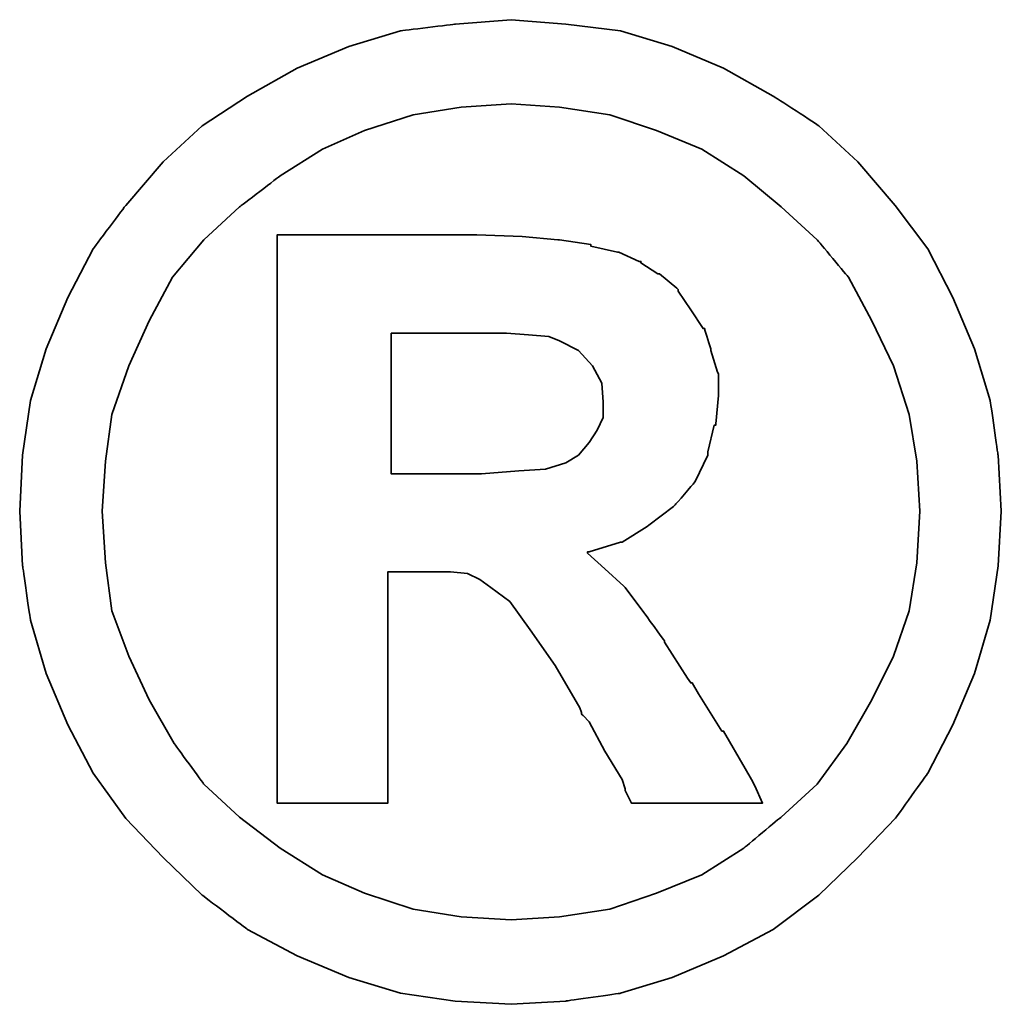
# Model space of a CAD drawing. Header units: millimetres. Extents: x 38 to 413, y 462 to 591.
# Tile 47 of 50: x 347.323 to 348.143, y 502.152 to 502.975. Entities that reach past the tile are written whole.
import ezdxf

# ---------------------------------------------------------------- set-up
doc = ezdxf.new("R2010")
doc.units = ezdxf.units.MM
doc.layers.add('DIM', color=4, linetype='CONTINUOUS')
doc.layers.add('layer 1', color=7, linetype='CONTINUOUS')

# ---------------------------------------------------------------- blocks, each defined once
blk = doc.blocks.new('TBI MOTION logo(完整正式版)')
at = {"layer": 'layer 1', "color": 22, "lineweight": 35}
for points, knots in [([(81.20634, 4.98624), (81.20634, 4.98624), (81.18649, 5.32862), (81.18649, 5.32862), (81.18649, 5.32862), (81.18649, 5.32862), (81.13886, 5.66206), (81.13886, 5.66206), (81.13886, 5.66206), (81.13886, 5.66206), (81.04359, 5.97764), (81.04359, 5.97764), (81.04359, 5.97764), (81.04359, 5.97764), (80.91061, 6.29124), (80.91061, 6.29124), (80.91061, 6.29124), (80.91061, 6.29124), (80.75778, 6.58697), (80.75778, 6.58697), (80.75778, 6.58697), (80.75778, 6.58697), (80.5593, 6.85294), (80.5593, 6.85294), (80.5593, 6.85294), (80.5593, 6.85294), (80.33105, 7.1189), (80.33105, 7.1189), (80.33105, 7.1189), (80.33105, 7.1189), (80.09287, 7.33921), (80.09287, 7.33921), (80.09287, 7.33921), (80.09287, 7.33921), (79.815, 7.51982), (79.815, 7.51982), (79.815, 7.51982), (79.815, 7.51982), (79.51133, 7.69051), (79.51133, 7.69051), (79.51133, 7.69051), (79.51133, 7.69051), (79.19773, 7.8235), (79.19773, 7.8235), (79.19773, 7.8235), (79.19773, 7.8235), (78.88215, 7.91877), (78.88215, 7.91877), (78.88215, 7.91877), (78.88215, 7.91877), (78.54871, 7.95846), (78.54871, 7.95846), (78.54871, 7.95846), (78.54871, 7.95846), (78.21526, 7.98625), (78.21526, 7.98625), (78.21526, 7.98625), (78.21526, 7.98625), (77.87388, 7.95846), (77.87388, 7.95846), (77.87388, 7.95846), (77.87388, 7.95846), (77.54044, 7.91877), (77.54044, 7.91877), (77.54044, 7.91877), (77.54044, 7.91877), (77.22485, 7.8235), (77.22485, 7.8235), (77.22485, 7.8235), (77.22485, 7.8235), (76.91027, 7.69051), (76.91027, 7.69051), (76.91027, 7.69051), (76.91027, 7.69051), (76.6056, 7.51982), (76.6056, 7.51982), (76.6056, 7.51982), (76.6056, 7.51982), (76.32972, 7.33921), (76.32972, 7.33921), (76.32972, 7.33921), (76.32972, 7.33921), (76.09154, 7.1189), (76.09154, 7.1189), (76.09154, 7.1189), (76.09154, 7.1189), (75.86329, 6.85294), (75.86329, 6.85294), (75.86329, 6.85294), (75.86329, 6.85294), (75.66382, 6.58697), (75.66382, 6.58697), (75.66382, 6.58697), (75.66382, 6.58697), (75.51099, 6.29124), (75.51099, 6.29124), (75.51099, 6.29124), (75.51099, 6.29124), (75.37702, 5.97764), (75.37702, 5.97764), (75.37702, 5.97764), (75.37702, 5.97764), (75.28175, 5.66206), (75.28175, 5.66206), (75.28175, 5.66206), (75.28175, 5.66206), (75.23411, 5.32862), (75.23411, 5.32862), (75.23411, 5.32862), (75.23411, 5.32862), (75.21625, 4.98624), (75.21625, 4.98624), (75.21625, 4.98624), (75.21625, 4.98624), (75.23411, 4.6528), (75.23411, 4.6528), (75.23411, 4.6528), (75.23411, 4.6528), (75.28175, 4.32035), (75.28175, 4.32035), (75.28175, 4.32035), (75.28175, 4.32035), (75.37702, 3.99583), (75.37702, 3.99583), (75.37702, 3.99583), (75.37702, 3.99583), (75.51099, 3.68224), (75.51099, 3.68224), (75.51099, 3.68224), (75.51099, 3.68224), (75.66382, 3.38749), (75.66382, 3.38749), (75.66382, 3.38749), (75.66382, 3.38749), (75.86329, 3.10963), (75.86329, 3.10963), (75.86329, 3.10963), (75.86329, 3.10963), (76.09154, 2.87145), (76.09154, 2.87145), (76.09154, 2.87145), (76.09154, 2.87145), (76.32972, 2.6432), (76.32972, 2.6432), (76.32972, 2.6432), (76.32972, 2.6432), (76.6056, 2.43381), (76.6056, 2.43381), (76.6056, 2.43381), (76.6056, 2.43381), (76.91027, 2.27205), (76.91027, 2.27205), (76.91027, 2.27205), (76.91027, 2.27205), (77.22485, 2.13906), (77.22485, 2.13906), (77.22485, 2.13906), (77.22485, 2.13906), (77.54044, 2.0438), (77.54044, 2.0438), (77.54044, 2.0438), (77.54044, 2.0438), (77.87388, 1.99616), (77.87388, 1.99616), (77.87388, 1.99616), (77.87388, 1.99616), (78.21526, 1.97631), (78.21526, 1.97631), (78.21526, 1.97631), (78.21526, 1.97631), (78.54871, 1.99616), (78.54871, 1.99616), (78.54871, 1.99616), (78.54871, 1.99616), (78.88215, 2.0438), (78.88215, 2.0438), (78.88215, 2.0438), (78.88215, 2.0438), (79.19773, 2.13906), (79.19773, 2.13906), (79.19773, 2.13906), (79.19773, 2.13906), (79.51133, 2.27205), (79.51133, 2.27205), (79.51133, 2.27205), (79.51133, 2.27205), (79.815, 2.43381), (79.815, 2.43381), (79.815, 2.43381), (79.815, 2.43381), (80.09287, 2.6432), (80.09287, 2.6432), (80.09287, 2.6432), (80.09287, 2.6432), (80.33105, 2.87145), (80.33105, 2.87145), (80.33105, 2.87145), (80.33105, 2.87145), (80.5593, 3.10963), (80.5593, 3.10963), (80.5593, 3.10963), (80.5593, 3.10963), (80.75778, 3.38749), (80.75778, 3.38749), (80.75778, 3.38749), (80.75778, 3.38749), (80.91061, 3.68224), (80.91061, 3.68224), (80.91061, 3.68224), (80.91061, 3.68224), (81.04359, 3.99583), (81.04359, 3.99583), (81.04359, 3.99583), (81.04359, 3.99583), (81.13886, 4.32035), (81.13886, 4.32035), (81.13886, 4.32035), (81.13886, 4.32035), (81.18649, 4.6528), (81.18649, 4.6528), (81.18649, 4.6528), (81.18649, 4.6528), (81.20634, 4.98624), (81.20634, 4.98624)], [0, 0, 0, 0, 0.0178571, 0.0178571, 0.0178571, 0.0178572, 0.0357143, 0.0357143, 0.0357143, 0.0357143, 0.0535714, 0.0535714, 0.0535714, 0.0535714, 0.0714286, 0.0714286, 0.0714286, 0.0714286, 0.0892857, 0.0892857, 0.0892857, 0.0892857, 0.1071429, 0.1071429, 0.1071429, 0.1071429, 0.125, 0.125, 0.125, 0.125, 0.1428571, 0.1428571, 0.1428571, 0.1428572, 0.1607143, 0.1607143, 0.1607143, 0.1607143, 0.1785714, 0.1785714, 0.1785714, 0.1785714, 0.1964286, 0.1964286, 0.1964286, 0.1964286, 0.2142857, 0.2142857, 0.2142857, 0.2142857, 0.2321429, 0.2321429, 0.2321429, 0.2321429, 0.25, 0.25, 0.25, 0.25, 0.2678571, 0.2678571, 0.2678571, 0.2678572, 0.2857143, 0.2857143, 0.2857143, 0.2857143, 0.3035714, 0.3035714, 0.3035714, 0.3035714, 0.3214286, 0.3214286, 0.3214286, 0.3214286, 0.3392857, 0.3392857, 0.3392857, 0.3392857, 0.3571429, 0.3571429, 0.3571429, 0.3571429, 0.375, 0.375, 0.375, 0.375, 0.3928571, 0.3928571, 0.3928571, 0.3928572, 0.4107143, 0.4107143, 0.4107143, 0.4107143, 0.4285714, 0.4285714, 0.4285714, 0.4285714, 0.4464286, 0.4464286, 0.4464286, 0.4464286, 0.4642857, 0.4642857, 0.4642857, 0.4642857, 0.4821429, 0.4821429, 0.4821429, 0.4821429, 0.5, 0.5, 0.5, 0.5, 0.5178571, 0.5178571, 0.5178571, 0.5178572, 0.5357143, 0.5357143, 0.5357143, 0.5357143, 0.5535714, 0.5535714, 0.5535714, 0.5535714, 0.5714286, 0.5714286, 0.5714286, 0.5714286, 0.5892857, 0.5892857, 0.5892857, 0.5892857, 0.6071429, 0.6071429, 0.6071429, 0.6071429, 0.625, 0.625, 0.625, 0.625, 0.6428571, 0.6428571, 0.6428571, 0.6428572, 0.6607143, 0.6607143, 0.6607143, 0.6607143, 0.6785714, 0.6785714, 0.6785714, 0.6785714, 0.6964286, 0.6964286, 0.6964286, 0.6964286, 0.7142857, 0.7142857, 0.7142857, 0.7142857, 0.7321429, 0.7321429, 0.7321429, 0.7321429, 0.75, 0.75, 0.75, 0.75, 0.7678571, 0.7678571, 0.7678571, 0.7678572, 0.7857143, 0.7857143, 0.7857143, 0.7857143, 0.8035714, 0.8035714, 0.8035714, 0.8035714, 0.8214286, 0.8214286, 0.8214286, 0.8214286, 0.8392857, 0.8392857, 0.8392857, 0.8392857, 0.8571429, 0.8571429, 0.8571429, 0.8571429, 0.875, 0.875, 0.875, 0.875, 0.8928571, 0.8928571, 0.8928571, 0.8928572, 0.9107143, 0.9107143, 0.9107143, 0.9107143, 0.9285714, 0.9285714, 0.9285714, 0.9285714, 0.9464286, 0.9464286, 0.9464286, 0.9464286, 0.9642857, 0.9642857, 0.9642857, 0.9642857, 0.9821429, 0.9821429, 0.9821429, 0.9821429, 1, 1, 1, 1]), ([(80.71014, 4.98624), (80.71014, 4.98624), (80.69129, 5.29091), (80.69129, 5.29091), (80.69129, 5.29091), (80.69129, 5.29091), (80.64464, 5.57672), (80.64464, 5.57672), (80.64464, 5.57672), (80.64464, 5.57672), (80.54937, 5.87245), (80.54937, 5.87245), (80.54937, 5.87245), (80.54937, 5.87245), (80.41639, 6.14833), (80.41639, 6.14833), (80.41639, 6.14833), (80.41639, 6.14833), (80.27349, 6.41429), (80.27349, 6.41429), (80.27349, 6.41429), (80.27349, 6.41429), (80.08295, 6.64255), (80.08295, 6.64255), (80.08295, 6.64255), (80.08295, 6.64255), (79.86264, 6.84301), (79.86264, 6.84301), (79.86264, 6.84301), (79.86264, 6.84301), (79.63439, 7.03355), (79.63439, 7.03355), (79.63439, 7.03355), (79.63439, 7.03355), (79.37835, 7.1963), (79.37835, 7.1963), (79.37835, 7.1963), (79.37835, 7.1963), (79.10246, 7.30944), (79.10246, 7.30944), (79.10246, 7.30944), (79.10246, 7.30944), (78.81665, 7.40471), (78.81665, 7.40471), (78.81665, 7.40471), (78.81665, 7.40471), (78.511, 7.45234), (78.511, 7.45234), (78.511, 7.45234), (78.511, 7.45234), (78.21526, 7.47219), (78.21526, 7.47219), (78.21526, 7.47219), (78.21526, 7.47219), (77.9106, 7.45234), (77.9106, 7.45234), (77.9106, 7.45234), (77.9106, 7.45234), (77.61685, 7.40471), (77.61685, 7.40471), (77.61685, 7.40471), (77.61685, 7.40471), (77.32012, 7.30944), (77.32012, 7.30944), (77.32012, 7.30944), (77.32012, 7.30944), (77.06309, 7.1963), (77.06309, 7.1963), (77.06309, 7.1963), (77.06309, 7.1963), (76.80606, 7.03355), (76.80606, 7.03355), (76.80606, 7.03355), (76.80606, 7.03355), (76.55797, 6.84301), (76.55797, 6.84301), (76.55797, 6.84301), (76.55797, 6.84301), (76.34063, 6.64255), (76.34063, 6.64255), (76.34063, 6.64255), (76.34063, 6.64255), (76.1491, 6.41429), (76.1491, 6.41429), (76.1491, 6.41429), (76.1491, 6.41429), (76.0062, 6.14833), (76.0062, 6.14833), (76.0062, 6.14833), (76.0062, 6.14833), (75.88314, 5.87245), (75.88314, 5.87245), (75.88314, 5.87245), (75.88314, 5.87245), (75.77794, 5.57672), (75.77794, 5.57672), (75.77794, 5.57672), (75.77794, 5.57672), (75.73924, 5.29091), (75.73924, 5.29091), (75.73924, 5.29091), (75.73924, 5.29091), (75.72039, 4.98624), (75.72039, 4.98624), (75.72039, 4.98624), (75.72039, 4.98624), (75.73924, 4.67165), (75.73924, 4.67165), (75.73924, 4.67165), (75.73924, 4.67165), (75.77794, 4.37791), (75.77794, 4.37791), (75.77794, 4.37791), (75.77794, 4.37791), (75.88314, 4.10102), (75.88314, 4.10102), (75.88314, 4.10102), (75.88314, 4.10102), (76.0062, 3.83407), (76.0062, 3.83407), (76.0062, 3.83407), (76.0062, 3.83407), (76.15902, 3.56811), (76.15902, 3.56811), (76.15902, 3.56811), (76.15902, 3.56811), (76.34063, 3.32001), (76.34063, 3.32001), (76.34063, 3.32001), (76.34063, 3.32001), (76.55797, 3.11955), (76.55797, 3.11955), (76.55797, 3.11955), (76.55797, 3.11955), (76.80606, 2.92901), (76.80606, 2.92901), (76.80606, 2.92901), (76.80606, 2.92901), (77.06309, 2.76725), (77.06309, 2.76725), (77.06309, 2.76725), (77.06309, 2.76725), (77.32012, 2.65412), (77.32012, 2.65412), (77.32012, 2.65412), (77.32012, 2.65412), (77.61685, 2.55786), (77.61685, 2.55786), (77.61685, 2.55786), (77.61685, 2.55786), (77.9106, 2.51022), (77.9106, 2.51022), (77.9106, 2.51022), (77.9106, 2.51022), (78.21526, 2.49137), (78.21526, 2.49137), (78.21526, 2.49137), (78.21526, 2.49137), (78.511, 2.51022), (78.511, 2.51022), (78.511, 2.51022), (78.511, 2.51022), (78.81665, 2.55786), (78.81665, 2.55786), (78.81665, 2.55786), (78.81665, 2.55786), (79.10246, 2.65412), (79.10246, 2.65412), (79.10246, 2.65412), (79.10246, 2.65412), (79.37835, 2.76725), (79.37835, 2.76725), (79.37835, 2.76725), (79.37835, 2.76725), (79.63439, 2.92901), (79.63439, 2.92901), (79.63439, 2.92901), (79.63439, 2.92901), (79.86264, 3.11955), (79.86264, 3.11955), (79.86264, 3.11955), (79.86264, 3.11955), (80.08295, 3.32001), (80.08295, 3.32001), (80.08295, 3.32001), (80.08295, 3.32001), (80.26356, 3.56811), (80.26356, 3.56811), (80.26356, 3.56811), (80.26356, 3.56811), (80.41639, 3.83407), (80.41639, 3.83407), (80.41639, 3.83407), (80.41639, 3.83407), (80.54937, 4.10102), (80.54937, 4.10102), (80.54937, 4.10102), (80.54937, 4.10102), (80.64464, 4.37791), (80.64464, 4.37791), (80.64464, 4.37791), (80.64464, 4.37791), (80.69129, 4.67165), (80.69129, 4.67165), (80.69129, 4.67165), (80.69129, 4.67165), (80.71014, 4.98624), (80.71014, 4.98624)], [0, 0, 0, 0, 0.0192308, 0.0192308, 0.0192308, 0.0192308, 0.0384615, 0.0384615, 0.0384615, 0.0384615, 0.0576923, 0.0576923, 0.0576923, 0.0576923, 0.0769231, 0.0769231, 0.0769231, 0.0769231, 0.0961538, 0.0961538, 0.0961538, 0.0961539, 0.1153846, 0.1153846, 0.1153846, 0.1153846, 0.1346154, 0.1346154, 0.1346154, 0.1346154, 0.1538462, 0.1538462, 0.1538462, 0.1538462, 0.1730769, 0.1730769, 0.1730769, 0.1730769, 0.1923077, 0.1923077, 0.1923077, 0.1923077, 0.2115385, 0.2115385, 0.2115385, 0.2115385, 0.2307692, 0.2307692, 0.2307692, 0.2307692, 0.25, 0.25, 0.25, 0.25, 0.2692308, 0.2692308, 0.2692308, 0.2692308, 0.2884615, 0.2884615, 0.2884615, 0.2884615, 0.3076923, 0.3076923, 0.3076923, 0.3076923, 0.3269231, 0.3269231, 0.3269231, 0.3269231, 0.3461538, 0.3461538, 0.3461538, 0.3461539, 0.3653846, 0.3653846, 0.3653846, 0.3653846, 0.3846154, 0.3846154, 0.3846154, 0.3846154, 0.4038462, 0.4038462, 0.4038462, 0.4038462, 0.4230769, 0.4230769, 0.4230769, 0.4230769, 0.4423077, 0.4423077, 0.4423077, 0.4423077, 0.4615385, 0.4615385, 0.4615385, 0.4615385, 0.4807692, 0.4807692, 0.4807692, 0.4807692, 0.5, 0.5, 0.5, 0.5, 0.5192308, 0.5192308, 0.5192308, 0.5192308, 0.5384615, 0.5384615, 0.5384615, 0.5384615, 0.5576923, 0.5576923, 0.5576923, 0.5576923, 0.5769231, 0.5769231, 0.5769231, 0.5769231, 0.5961538, 0.5961538, 0.5961538, 0.5961539, 0.6153846, 0.6153846, 0.6153846, 0.6153846, 0.6346154, 0.6346154, 0.6346154, 0.6346154, 0.6538462, 0.6538462, 0.6538462, 0.6538462, 0.6730769, 0.6730769, 0.6730769, 0.6730769, 0.6923077, 0.6923077, 0.6923077, 0.6923077, 0.7115385, 0.7115385, 0.7115385, 0.7115385, 0.7307692, 0.7307692, 0.7307692, 0.7307692, 0.75, 0.75, 0.75, 0.75, 0.7692308, 0.7692308, 0.7692308, 0.7692308, 0.7884615, 0.7884615, 0.7884615, 0.7884615, 0.8076923, 0.8076923, 0.8076923, 0.8076923, 0.8269231, 0.8269231, 0.8269231, 0.8269231, 0.8461538, 0.8461538, 0.8461538, 0.8461539, 0.8653846, 0.8653846, 0.8653846, 0.8653846, 0.8846154, 0.8846154, 0.8846154, 0.8846154, 0.9038462, 0.9038462, 0.9038462, 0.9038462, 0.9230769, 0.9230769, 0.9230769, 0.9230769, 0.9423077, 0.9423077, 0.9423077, 0.9423077, 0.9615385, 0.9615385, 0.9615385, 0.9615385, 0.9807692, 0.9807692, 0.9807692, 0.9807692, 1, 1, 1, 1]), ([(76.78721, 3.2823), (76.78721, 3.2823), (76.78721, 3.32001), (76.78721, 3.32001), (76.78721, 3.32001), (76.78721, 3.32001), (76.78721, 3.42422), (76.78721, 3.42422), (76.78721, 3.42422), (76.78721, 3.42422), (76.78721, 3.59689), (76.78721, 3.59689), (76.78721, 3.59689), (76.78721, 3.59689), (76.78721, 3.80529), (76.78721, 3.80529), (76.78721, 3.80529), (76.78721, 3.80529), (76.78721, 4.0524), (76.78721, 4.0524), (76.78721, 4.0524), (76.78721, 4.0524), (76.78721, 4.32035), (76.78721, 4.32035), (76.78721, 4.32035), (76.78721, 4.32035), (76.78721, 4.92868), (76.78721, 4.92868), (76.78721, 4.92868), (76.78721, 4.92868), (76.78721, 5.53801), (76.78721, 5.53801), (76.78721, 5.53801), (76.78721, 5.53801), (76.78721, 5.82482), (76.78721, 5.82482), (76.78721, 5.82482), (76.78721, 5.82482), (76.78721, 6.07291), (76.78721, 6.07291), (76.78721, 6.07291), (76.78721, 6.07291), (76.78721, 6.30017), (76.78721, 6.30017), (76.78721, 6.30017), (76.78721, 6.30017), (76.78721, 6.45399), (76.78721, 6.45399), (76.78721, 6.45399), (76.78721, 6.45399), (76.78721, 6.5572), (76.78721, 6.5572), (76.78721, 6.5572), (76.78721, 6.5572), (76.78721, 6.59689), (76.78721, 6.59689), (76.78721, 6.59689), (76.78721, 6.59689), (76.78721, 6.67232), (76.78721, 6.67232), (76.78721, 6.67232), (76.78721, 6.67232), (76.8537, 6.67232), (76.8537, 6.67232), (76.8537, 6.67232), (76.8537, 6.67232), (76.87355, 6.67232), (76.87355, 6.67232), (76.87355, 6.67232), (76.87355, 6.67232), (76.91027, 6.67232), (76.91027, 6.67232), (76.91027, 6.67232), (76.91027, 6.67232), (77.04424, 6.67232), (77.04424, 6.67232), (77.04424, 6.67232), (77.04424, 6.67232), (77.22485, 6.67232), (77.22485, 6.67232), (77.22485, 6.67232), (77.22485, 6.67232), (77.43524, 6.67232), (77.43524, 6.67232), (77.43524, 6.67232), (77.43524, 6.67232), (77.65357, 6.67232), (77.65357, 6.67232), (77.65357, 6.67232), (77.65357, 6.67232), (77.82625, 6.67232), (77.82625, 6.67232), (77.82625, 6.67232), (77.82625, 6.67232), (77.94037, 6.67232), (77.94037, 6.67232), (77.94037, 6.67232), (77.94037, 6.67232), (77.97709, 6.67232), (77.97709, 6.67232), (77.97709, 6.67232), (77.97709, 6.67232), (77.99694, 6.67232), (77.99694, 6.67232), (77.99694, 6.67232), (77.99694, 6.67232), (78.00686, 6.67232), (78.00686, 6.67232), (78.00686, 6.67232), (78.00686, 6.67232), (78.28275, 6.6624), (78.28275, 6.6624), (78.28275, 6.6624), (78.28275, 6.6624), (78.50107, 6.64255), (78.50107, 6.64255), (78.50107, 6.64255), (78.50107, 6.64255), (78.511, 6.64255), (78.511, 6.64255), (78.511, 6.64255), (78.511, 6.64255), (78.70154, 6.61476), (78.70154, 6.61476), (78.70154, 6.61476), (78.70154, 6.61476), (78.70154, 6.60483), (78.70154, 6.60483), (78.70154, 6.60483), (78.70154, 6.60483), (78.86429, 6.56713), (78.86429, 6.56713), (78.86429, 6.56713), (78.86429, 6.56713), (78.87223, 6.56713), (78.87223, 6.56713), (78.87223, 6.56713), (78.87223, 6.56713), (78.99727, 6.51056), (78.99727, 6.51056), (78.99727, 6.51056), (78.99727, 6.51056), (79.00719, 6.51056), (79.00719, 6.51056), (79.00719, 6.51056), (79.00719, 6.51056), (79.00719, 6.50162), (79.00719, 6.50162), (79.00719, 6.50162), (79.00719, 6.50162), (79.1104, 6.43415), (79.1104, 6.43415), (79.1104, 6.43415), (79.1104, 6.43415), (79.12132, 6.43415), (79.12132, 6.43415), (79.12132, 6.43415), (79.12132, 6.43415), (79.22552, 6.34781), (79.22552, 6.34781), (79.22552, 6.34781), (79.22552, 6.34781), (79.23544, 6.33888), (79.23544, 6.33888), (79.23544, 6.33888), (79.23544, 6.33888), (79.23544, 6.32895), (79.23544, 6.32895), (79.23544, 6.32895), (79.23544, 6.32895), (79.31087, 6.21483), (79.31087, 6.21483), (79.31087, 6.21483), (79.31087, 6.21483), (79.38629, 6.1007), (79.38629, 6.1007), (79.38629, 6.1007), (79.38629, 6.1007), (79.3972, 6.1007), (79.3972, 6.1007), (79.3972, 6.1007), (79.3972, 6.1007), (79.3972, 6.09078), (79.3972, 6.09078), (79.3972, 6.09078), (79.3972, 6.09078), (79.43392, 5.97764), (79.43392, 5.97764), (79.43392, 5.97764), (79.43392, 5.97764), (79.43392, 5.96772), (79.43392, 5.96772), (79.43392, 5.96772), (79.43392, 5.96772), (79.47362, 5.83474), (79.47362, 5.83474), (79.47362, 5.83474), (79.47362, 5.83474), (79.48156, 5.82482), (79.48156, 5.82482), (79.48156, 5.82482), (79.48156, 5.82482), (79.48156, 5.69977), (79.48156, 5.69977), (79.48156, 5.69977), (79.48156, 5.69977), (79.48156, 5.69183), (79.48156, 5.69183), (79.48156, 5.69183), (79.48156, 5.69183), (79.4637, 5.51915), (79.4637, 5.51915), (79.4637, 5.51915), (79.4637, 5.51915), (79.4637, 5.51122), (79.4637, 5.51122), (79.4637, 5.51122), (79.4637, 5.51122), (79.45377, 5.51122), (79.45377, 5.51122), (79.45377, 5.51122), (79.45377, 5.51122), (79.41507, 5.34847), (79.41507, 5.34847), (79.41507, 5.34847), (79.41507, 5.34847), (79.41507, 5.33854), (79.41507, 5.33854), (79.41507, 5.33854), (79.41507, 5.33854), (79.41507, 5.32862), (79.41507, 5.32862), (79.41507, 5.32862), (79.41507, 5.32862), (79.33865, 5.16785), (79.33865, 5.16785), (79.33865, 5.16785), (79.33865, 5.16785), (79.33071, 5.15693), (79.33071, 5.15693), (79.33071, 5.15693), (79.33071, 5.15693), (79.2156, 5.02495), (79.2156, 5.02495), (79.2156, 5.02495), (79.2156, 5.02495), (79.20567, 5.01502), (79.20567, 5.01502), (79.20567, 5.01502), (79.20567, 5.01502), (79.05483, 4.89991), (79.05483, 4.89991), (79.05483, 4.89991), (79.05483, 4.89991), (79.04491, 4.89197), (79.04491, 4.89197), (79.04491, 4.89197), (79.04491, 4.89197), (78.89208, 4.7967), (78.89208, 4.7967), (78.89208, 4.7967), (78.89208, 4.7967), (78.88215, 4.7967), (78.88215, 4.7967), (78.88215, 4.7967), (78.88215, 4.7967), (78.69161, 4.73913), (78.69161, 4.73913), (78.69161, 4.73913), (78.69161, 4.73913), (78.68169, 4.73913), (78.68169, 4.73913), (78.68169, 4.73913), (78.68169, 4.73913), (78.68169, 4.72921), (78.68169, 4.72921), (78.68169, 4.72921), (78.68169, 4.72921), (78.78688, 4.63394), (78.78688, 4.63394), (78.78688, 4.63394), (78.78688, 4.63394), (78.902, 4.52875), (78.902, 4.52875), (78.902, 4.52875), (78.902, 4.52875), (78.91093, 4.52081), (78.91093, 4.52081), (78.91093, 4.52081), (78.91093, 4.52081), (79.02506, 4.36798), (79.02506, 4.36798), (79.02506, 4.36798), (79.02506, 4.36798), (79.1501, 4.1953), (79.1501, 4.1953), (79.1501, 4.1953), (79.1501, 4.1953), (79.1501, 4.18736), (79.1501, 4.18736), (79.1501, 4.18736), (79.1501, 4.18736), (79.29201, 3.96705), (79.29201, 3.96705), (79.29201, 3.96705), (79.29201, 3.96705), (79.31087, 3.93828), (79.31087, 3.93828), (79.31087, 3.93828), (79.31087, 3.93828), (79.32079, 3.93828), (79.32079, 3.93828), (79.32079, 3.93828), (79.32079, 3.93828), (79.3585, 3.87178), (79.3585, 3.87178), (79.3585, 3.87178), (79.3585, 3.87178), (79.50141, 3.64353), (79.50141, 3.64353), (79.50141, 3.64353), (79.50141, 3.64353), (79.51133, 3.64353), (79.51133, 3.64353), (79.51133, 3.64353), (79.51133, 3.64353), (79.64431, 3.41528), (79.64431, 3.41528), (79.64431, 3.41528), (79.64431, 3.41528), (79.68202, 3.3478), (79.68202, 3.3478), (79.68202, 3.3478), (79.68202, 3.3478), (79.70187, 3.31009), (79.70187, 3.31009), (79.70187, 3.31009), (79.70187, 3.31009), (79.7495, 3.2049), (79.7495, 3.2049), (79.7495, 3.2049), (79.7495, 3.2049), (79.64431, 3.2049), (79.64431, 3.2049), (79.64431, 3.2049), (79.64431, 3.2049), (79.62546, 3.2049), (79.62546, 3.2049), (79.62546, 3.2049), (79.62546, 3.2049), (79.53912, 3.2049), (79.53912, 3.2049), (79.53912, 3.2049), (79.53912, 3.2049), (79.31087, 3.2049), (79.31087, 3.2049), (79.31087, 3.2049), (79.31087, 3.2049), (79.08262, 3.2049), (79.08262, 3.2049), (79.08262, 3.2049), (79.08262, 3.2049), (79.00719, 3.2049), (79.00719, 3.2049), (79.00719, 3.2049), (79.00719, 3.2049), (78.98735, 3.2049), (78.98735, 3.2049), (78.98735, 3.2049), (78.98735, 3.2049), (78.94964, 3.2049), (78.94964, 3.2049), (78.94964, 3.2049), (78.94964, 3.2049), (78.92979, 3.24459), (78.92979, 3.24459), (78.92979, 3.24459), (78.92979, 3.24459), (78.91093, 3.2823), (78.91093, 3.2823), (78.91093, 3.2823), (78.91093, 3.2823), (78.91093, 3.29223), (78.91093, 3.29223), (78.91093, 3.29223), (78.91093, 3.29223), (78.89208, 3.3478), (78.89208, 3.3478), (78.89208, 3.3478), (78.89208, 3.3478), (78.78688, 3.52048), (78.78688, 3.52048), (78.78688, 3.52048), (78.78688, 3.52048), (78.69161, 3.7001), (78.69161, 3.7001), (78.69161, 3.7001), (78.69161, 3.7001), (78.6539, 3.7388), (78.6539, 3.7388), (78.6539, 3.7388), (78.6539, 3.7388), (78.64398, 3.74873), (78.64398, 3.74873), (78.64398, 3.74873), (78.64398, 3.74873), (78.64398, 3.75766), (78.64398, 3.75766), (78.64398, 3.75766), (78.64398, 3.75766), (78.63405, 3.78644), (78.63405, 3.78644), (78.63405, 3.78644), (78.63405, 3.78644), (78.48321, 4.04347), (78.48321, 4.04347), (78.48321, 4.04347), (78.48321, 4.04347), (78.33038, 4.2618), (78.33038, 4.2618), (78.33038, 4.2618), (78.33038, 4.2618), (78.20732, 4.43447), (78.20732, 4.43447), (78.20732, 4.43447), (78.20732, 4.43447), (78.09221, 4.52081), (78.09221, 4.52081), (78.09221, 4.52081), (78.09221, 4.52081), (78.02472, 4.56845), (78.02472, 4.56845), (78.02472, 4.56845), (78.02472, 4.56845), (77.9493, 4.60616), (77.9493, 4.60616), (77.9493, 4.60616), (77.9493, 4.60616), (77.8451, 4.61608), (77.8451, 4.61608), (77.8451, 4.61608), (77.8451, 4.61608), (77.71113, 4.61608), (77.71113, 4.61608), (77.71113, 4.61608), (77.71113, 4.61608), (77.69128, 4.61608), (77.69128, 4.61608), (77.69128, 4.61608), (77.69128, 4.61608), (77.67342, 4.61608), (77.67342, 4.61608), (77.67342, 4.61608), (77.67342, 4.61608), (77.5583, 4.61608), (77.5583, 4.61608), (77.5583, 4.61608), (77.5583, 4.61608), (77.46303, 4.61608), (77.46303, 4.61608), (77.46303, 4.61608), (77.46303, 4.61608), (77.46303, 4.54761), (77.46303, 4.54761), (77.46303, 4.54761), (77.46303, 4.54761), (77.46303, 4.47318), (77.46303, 4.47318), (77.46303, 4.47318), (77.46303, 4.47318), (77.46303, 4.24294), (77.46303, 4.24294), (77.46303, 4.24294), (77.46303, 4.24294), (77.46303, 3.99583), (77.46303, 3.99583), (77.46303, 3.99583), (77.46303, 3.99583), (77.46303, 3.72888), (77.46303, 3.72888), (77.46303, 3.72888), (77.46303, 3.72888), (77.46303, 3.51055), (77.46303, 3.51055), (77.46303, 3.51055), (77.46303, 3.51055), (77.46303, 3.42422), (77.46303, 3.42422), (77.46303, 3.42422), (77.46303, 3.42422), (77.46303, 3.35773), (77.46303, 3.35773), (77.46303, 3.35773), (77.46303, 3.35773), (77.46303, 3.30017), (77.46303, 3.30017), (77.46303, 3.30017), (77.46303, 3.30017), (77.46303, 3.2823), (77.46303, 3.2823), (77.46303, 3.2823), (77.46303, 3.2823), (77.46303, 3.2049), (77.46303, 3.2049), (77.46303, 3.2049), (77.46303, 3.2049), (77.39753, 3.2049), (77.39753, 3.2049), (77.39753, 3.2049), (77.39753, 3.2049), (77.37768, 3.2049), (77.37768, 3.2049), (77.37768, 3.2049), (77.37768, 3.2049), (77.32012, 3.2049), (77.32012, 3.2049), (77.32012, 3.2049), (77.32012, 3.2049), (77.12165, 3.2049), (77.12165, 3.2049), (77.12165, 3.2049), (77.12165, 3.2049), (76.94897, 3.2049), (76.94897, 3.2049), (76.94897, 3.2049), (76.94897, 3.2049), (76.8924, 3.2049), (76.8924, 3.2049), (76.8924, 3.2049), (76.8924, 3.2049), (76.8537, 3.2049), (76.8537, 3.2049), (76.8537, 3.2049), (76.8537, 3.2049), (76.78721, 3.2049), (76.78721, 3.2049), (76.78721, 3.2049), (76.78721, 3.2049), (76.78721, 3.2823), (76.78721, 3.2823)], [0, 0, 0, 0, 0.0074074, 0.0074074, 0.0074074, 0.0074074, 0.0148148, 0.0148148, 0.0148148, 0.0148148, 0.0222222, 0.0222222, 0.0222222, 0.0222222, 0.0296296, 0.0296296, 0.0296296, 0.0296296, 0.037037, 0.037037, 0.037037, 0.037037, 0.0444444, 0.0444444, 0.0444444, 0.0444445, 0.0518519, 0.0518519, 0.0518519, 0.0518519, 0.0592593, 0.0592593, 0.0592593, 0.0592593, 0.0666667, 0.0666667, 0.0666667, 0.0666667, 0.0740741, 0.0740741, 0.0740741, 0.0740741, 0.0814815, 0.0814815, 0.0814815, 0.0814815, 0.0888889, 0.0888889, 0.0888889, 0.0888889, 0.0962963, 0.0962963, 0.0962963, 0.0962963, 0.1037037, 0.1037037, 0.1037037, 0.1037037, 0.1111111, 0.1111111, 0.1111111, 0.1111111, 0.1185185, 0.1185185, 0.1185185, 0.1185185, 0.1259259, 0.1259259, 0.1259259, 0.1259259, 0.1333333, 0.1333333, 0.1333333, 0.1333333, 0.1407407, 0.1407407, 0.1407407, 0.1407408, 0.1481481, 0.1481481, 0.1481481, 0.1481482, 0.1555556, 0.1555556, 0.1555556, 0.1555556, 0.162963, 0.162963, 0.162963, 0.162963, 0.1703704, 0.1703704, 0.1703704, 0.1703704, 0.1777778, 0.1777778, 0.1777778, 0.1777778, 0.1851852, 0.1851852, 0.1851852, 0.1851852, 0.1925926, 0.1925926, 0.1925926, 0.1925926, 0.2, 0.2, 0.2, 0.2, 0.2074074, 0.2074074, 0.2074074, 0.2074074, 0.2148148, 0.2148148, 0.2148148, 0.2148148, 0.2222222, 0.2222222, 0.2222222, 0.2222222, 0.2296296, 0.2296296, 0.2296296, 0.2296296, 0.237037, 0.237037, 0.237037, 0.237037, 0.2444444, 0.2444444, 0.2444444, 0.2444445, 0.2518519, 0.2518519, 0.2518519, 0.2518519, 0.2592593, 0.2592593, 0.2592593, 0.2592593, 0.2666667, 0.2666667, 0.2666667, 0.2666667, 0.2740741, 0.2740741, 0.2740741, 0.2740741, 0.2814815, 0.2814815, 0.2814815, 0.2814815, 0.2888889, 0.2888889, 0.2888889, 0.2888889, 0.2962963, 0.2962963, 0.2962963, 0.2962963, 0.3037037, 0.3037037, 0.3037037, 0.3037037, 0.3111111, 0.3111111, 0.3111111, 0.3111111, 0.3185185, 0.3185185, 0.3185185, 0.3185185, 0.3259259, 0.3259259, 0.3259259, 0.3259259, 0.3333333, 0.3333333, 0.3333333, 0.3333333, 0.3407407, 0.3407407, 0.3407407, 0.3407408, 0.3481481, 0.3481481, 0.3481481, 0.3481482, 0.3555556, 0.3555556, 0.3555556, 0.3555556, 0.362963, 0.362963, 0.362963, 0.362963, 0.3703704, 0.3703704, 0.3703704, 0.3703704, 0.3777778, 0.3777778, 0.3777778, 0.3777778, 0.3851852, 0.3851852, 0.3851852, 0.3851852, 0.3925926, 0.3925926, 0.3925926, 0.3925926, 0.4, 0.4, 0.4, 0.4, 0.4074074, 0.4074074, 0.4074074, 0.4074074, 0.4148148, 0.4148148, 0.4148148, 0.4148148, 0.4222222, 0.4222222, 0.4222222, 0.4222222, 0.4296296, 0.4296296, 0.4296296, 0.4296296, 0.437037, 0.437037, 0.437037, 0.437037, 0.4444444, 0.4444444, 0.4444444, 0.4444445, 0.4518519, 0.4518519, 0.4518519, 0.4518519, 0.4592593, 0.4592593, 0.4592593, 0.4592593, 0.4666667, 0.4666667, 0.4666667, 0.4666667, 0.4740741, 0.4740741, 0.4740741, 0.4740741, 0.4814815, 0.4814815, 0.4814815, 0.4814815, 0.4888889, 0.4888889, 0.4888889, 0.4888889, 0.4962963, 0.4962963, 0.4962963, 0.4962963, 0.5037037, 0.5037037, 0.5037037, 0.5037037, 0.5111111, 0.5111111, 0.5111111, 0.5111111, 0.5185185, 0.5185185, 0.5185185, 0.5185185, 0.5259259, 0.5259259, 0.5259259, 0.5259259, 0.5333333, 0.5333333, 0.5333333, 0.5333333, 0.5407407, 0.5407407, 0.5407407, 0.5407408, 0.5481481, 0.5481481, 0.5481481, 0.5481482, 0.5555556, 0.5555556, 0.5555556, 0.5555556, 0.562963, 0.562963, 0.562963, 0.562963, 0.5703704, 0.5703704, 0.5703704, 0.5703704, 0.5777778, 0.5777778, 0.5777778, 0.5777778, 0.5851852, 0.5851852, 0.5851852, 0.5851852, 0.5925926, 0.5925926, 0.5925926, 0.5925926, 0.6, 0.6, 0.6, 0.6, 0.6074074, 0.6074074, 0.6074074, 0.6074074, 0.6148148, 0.6148148, 0.6148148, 0.6148148, 0.6222222, 0.6222222, 0.6222222, 0.6222222, 0.6296296, 0.6296296, 0.6296296, 0.6296296, 0.637037, 0.637037, 0.637037, 0.637037, 0.6444444, 0.6444444, 0.6444444, 0.6444445, 0.6518519, 0.6518519, 0.6518519, 0.6518519, 0.6592593, 0.6592593, 0.6592593, 0.6592593, 0.6666667, 0.6666667, 0.6666667, 0.6666667, 0.6740741, 0.6740741, 0.6740741, 0.6740741, 0.6814815, 0.6814815, 0.6814815, 0.6814815, 0.6888889, 0.6888889, 0.6888889, 0.6888889, 0.6962963, 0.6962963, 0.6962963, 0.6962963, 0.7037037, 0.7037037, 0.7037037, 0.7037037, 0.7111111, 0.7111111, 0.7111111, 0.7111111, 0.7185185, 0.7185185, 0.7185185, 0.7185185, 0.7259259, 0.7259259, 0.7259259, 0.7259259, 0.7333333, 0.7333333, 0.7333333, 0.7333333, 0.7407407, 0.7407407, 0.7407407, 0.7407408, 0.7481481, 0.7481481, 0.7481481, 0.7481482, 0.7555556, 0.7555556, 0.7555556, 0.7555556, 0.762963, 0.762963, 0.762963, 0.762963, 0.7703704, 0.7703704, 0.7703704, 0.7703704, 0.7777778, 0.7777778, 0.7777778, 0.7777778, 0.7851852, 0.7851852, 0.7851852, 0.7851852, 0.7925926, 0.7925926, 0.7925926, 0.7925926, 0.8, 0.8, 0.8, 0.8, 0.8074074, 0.8074074, 0.8074074, 0.8074074, 0.8148148, 0.8148148, 0.8148148, 0.8148148, 0.8222222, 0.8222222, 0.8222222, 0.8222222, 0.8296296, 0.8296296, 0.8296296, 0.8296296, 0.837037, 0.837037, 0.837037, 0.837037, 0.8444444, 0.8444444, 0.8444444, 0.8444445, 0.8518519, 0.8518519, 0.8518519, 0.8518519, 0.8592593, 0.8592593, 0.8592593, 0.8592593, 0.8666667, 0.8666667, 0.8666667, 0.8666667, 0.8740741, 0.8740741, 0.8740741, 0.8740741, 0.8814815, 0.8814815, 0.8814815, 0.8814815, 0.8888889, 0.8888889, 0.8888889, 0.8888889, 0.8962963, 0.8962963, 0.8962963, 0.8962963, 0.9037037, 0.9037037, 0.9037037, 0.9037037, 0.9111111, 0.9111111, 0.9111111, 0.9111111, 0.9185185, 0.9185185, 0.9185185, 0.9185185, 0.9259259, 0.9259259, 0.9259259, 0.9259259, 0.9333333, 0.9333333, 0.9333333, 0.9333333, 0.9407407, 0.9407407, 0.9407407, 0.9407408, 0.9481481, 0.9481481, 0.9481481, 0.9481482, 0.9555556, 0.9555556, 0.9555556, 0.9555556, 0.962963, 0.962963, 0.962963, 0.962963, 0.9703704, 0.9703704, 0.9703704, 0.9703704, 0.9777778, 0.9777778, 0.9777778, 0.9777778, 0.9851852, 0.9851852, 0.9851852, 0.9851852, 0.9925926, 0.9925926, 0.9925926, 0.9925926, 1, 1, 1, 1]), ([(77.48288, 6.07291), (77.48288, 6.07291), (77.48288, 5.99551), (77.48288, 5.99551), (77.48288, 5.99551), (77.48288, 5.99551), (77.48288, 5.82482), (77.48288, 5.82482), (77.48288, 5.82482), (77.48288, 5.82482), (77.48288, 5.63328), (77.48288, 5.63328), (77.48288, 5.63328), (77.48288, 5.63328), (77.48288, 5.46358), (77.48288, 5.46358), (77.48288, 5.46358), (77.48288, 5.46358), (77.48288, 5.29091), (77.48288, 5.29091), (77.48288, 5.29091), (77.48288, 5.29091), (77.48288, 5.21449), (77.48288, 5.21449), (77.48288, 5.21449), (77.48288, 5.21449), (77.50074, 5.21449), (77.50074, 5.21449), (77.50074, 5.21449), (77.50074, 5.21449), (77.71113, 5.21449), (77.71113, 5.21449), (77.71113, 5.21449), (77.71113, 5.21449), (77.94037, 5.21449), (77.94037, 5.21449), (77.94037, 5.21449), (77.94037, 5.21449), (78.01579, 5.21449), (78.01579, 5.21449), (78.01579, 5.21449), (78.01579, 5.21449), (78.03465, 5.21449), (78.03465, 5.21449), (78.03465, 5.21449), (78.03465, 5.21449), (78.2629, 5.23335), (78.2629, 5.23335), (78.2629, 5.23335), (78.2629, 5.23335), (78.42565, 5.24327), (78.42565, 5.24327), (78.42565, 5.24327), (78.42565, 5.24327), (78.54871, 5.28098), (78.54871, 5.28098), (78.54871, 5.28098), (78.54871, 5.28098), (78.62611, 5.32862), (78.62611, 5.32862), (78.62611, 5.32862), (78.62611, 5.32862), (78.69161, 5.40503), (78.69161, 5.40503), (78.69161, 5.40503), (78.69161, 5.40503), (78.73925, 5.48145), (78.73925, 5.48145), (78.73925, 5.48145), (78.73925, 5.48145), (78.77696, 5.55885), (78.77696, 5.55885), (78.77696, 5.55885), (78.77696, 5.55885), (78.77696, 5.65214), (78.77696, 5.65214), (78.77696, 5.65214), (78.77696, 5.65214), (78.76902, 5.76726), (78.76902, 5.76726), (78.76902, 5.76726), (78.76902, 5.76726), (78.71146, 5.87245), (78.71146, 5.87245), (78.71146, 5.87245), (78.71146, 5.87245), (78.62611, 5.96772), (78.62611, 5.96772), (78.62611, 5.96772), (78.62611, 5.96772), (78.511, 6.02528), (78.511, 6.02528), (78.511, 6.02528), (78.511, 6.02528), (78.44451, 6.05306), (78.44451, 6.05306), (78.44451, 6.05306), (78.44451, 6.05306), (78.32046, 6.06299), (78.32046, 6.06299), (78.32046, 6.06299), (78.32046, 6.06299), (78.18748, 6.07291), (78.18748, 6.07291), (78.18748, 6.07291), (78.18748, 6.07291), (77.99694, 6.07291), (77.99694, 6.07291), (77.99694, 6.07291), (77.99694, 6.07291), (77.97709, 6.07291), (77.97709, 6.07291), (77.97709, 6.07291), (77.97709, 6.07291), (77.90167, 6.07291), (77.90167, 6.07291), (77.90167, 6.07291), (77.90167, 6.07291), (77.69128, 6.07291), (77.69128, 6.07291), (77.69128, 6.07291), (77.69128, 6.07291), (77.50074, 6.07291), (77.50074, 6.07291), (77.50074, 6.07291), (77.50074, 6.07291), (77.48288, 6.07291), (77.48288, 6.07291)], [0, 0, 0, 0, 0.03125, 0.03125, 0.03125, 0.03125, 0.0625, 0.0625, 0.0625, 0.0625, 0.09375, 0.09375, 0.09375, 0.09375, 0.125, 0.125, 0.125, 0.125, 0.15625, 0.15625, 0.15625, 0.15625, 0.1875, 0.1875, 0.1875, 0.1875, 0.21875, 0.21875, 0.21875, 0.21875, 0.25, 0.25, 0.25, 0.25, 0.28125, 0.28125, 0.28125, 0.28125, 0.3125, 0.3125, 0.3125, 0.3125, 0.34375, 0.34375, 0.34375, 0.34375, 0.375, 0.375, 0.375, 0.375, 0.40625, 0.40625, 0.40625, 0.40625, 0.4375, 0.4375, 0.4375, 0.4375, 0.46875, 0.46875, 0.46875, 0.46875, 0.5, 0.5, 0.5, 0.5, 0.53125, 0.53125, 0.53125, 0.53125, 0.5625, 0.5625, 0.5625, 0.5625, 0.59375, 0.59375, 0.59375, 0.59375, 0.625, 0.625, 0.625, 0.625, 0.65625, 0.65625, 0.65625, 0.65625, 0.6875, 0.6875, 0.6875, 0.6875, 0.71875, 0.71875, 0.71875, 0.71875, 0.75, 0.75, 0.75, 0.75, 0.78125, 0.78125, 0.78125, 0.78125, 0.8125, 0.8125, 0.8125, 0.8125, 0.84375, 0.84375, 0.84375, 0.84375, 0.875, 0.875, 0.875, 0.875, 0.90625, 0.90625, 0.90625, 0.90625, 0.9375, 0.9375, 0.9375, 0.9375, 0.96875, 0.96875, 0.96875, 0.96875, 1, 1, 1, 1])]:
    blk.add_open_spline(points, degree=3, knots=knots, dxfattribs=at)

msp = doc.modelspace()

# ---------------------------------------------------------------- block references
at = {"layer": 'DIM', "color": 7, "xscale": 0.1368257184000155, "yscale": 0.1368257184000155, "zscale": 0.1368257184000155}
msp.add_blockref('TBI MOTION logo(完整正式版)', (337.03163, 501.8819), dxfattribs=at)

doc.saveas('drawing.dxf')
